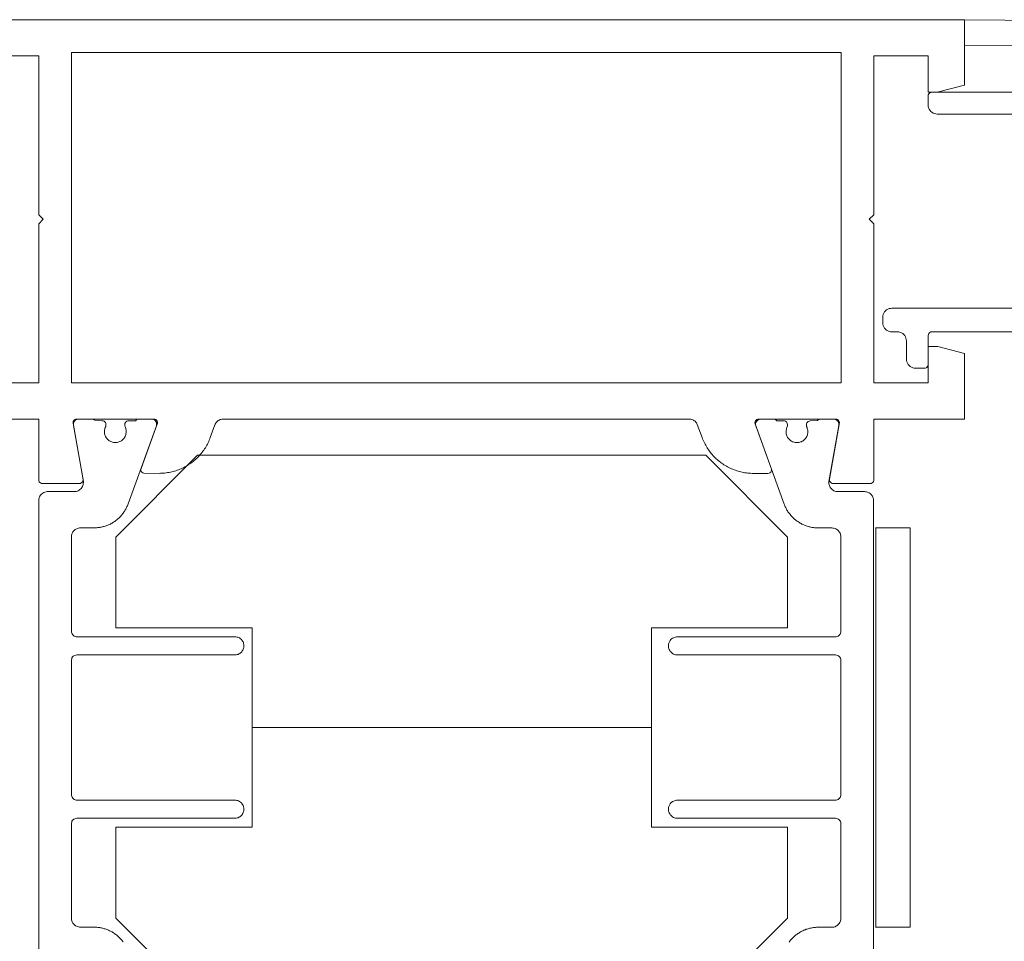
# Paper-space layout 'AD-02 DETAL MONTAŻU DRZWI' of a CAD drawing. Header units: millimetres. Extents: x 0 to 594, y 0 to 550.
# Tile 47 of 99: x 202 to 213, y 215 to 226. Entities that reach past the tile are written whole.
import ezdxf
from ezdxf.xclip import XClip

# ---------------------------------------------------------------- set-up
doc = ezdxf.new("R2010")
doc.units = ezdxf.units.MM
doc.header["$MEASUREMENT"] = 0
doc.header["$XCLIPFRAME"] = 0
doc.layers.add('A_stolarka_Nr_pióra__1', color=7, linetype='Continuous', lineweight=20)

# ---------------------------------------------------------------- blocks, each defined once
blk = doc.blocks.new('Rysunek_2_2', base_point=(-46914.584, -27095.2))
at = {"layer": 'A_stolarka_Nr_pióra__1', "color": 7, "linetype": 'Continuous', "lineweight": 20, "ltscale": 0.2}
blk.add_line((211.165, 215.656), (211.165, 220.057), dxfattribs=at)
at = {"layer": 'A_stolarka_Nr_pióra__1', "color": 7, "linetype": 'Continuous', "lineweight": 20, "ltscale": 0.2, "flags": 128}
for points in [[(201.343, 225.255), (201.943, 225.255), (201.943, 223.506), (201.993, 223.456), (201.943, 223.406), (201.943, 221.655), (201.343, 221.655)], [(200.943, 221.255), (201.943, 221.255), (201.942, 220.585), (201.943, 220.574), (201.947, 220.564), (201.954, 220.556), (201.963, 220.55), (201.972, 220.546), (202.391, 220.545), (202.401, 220.546), (202.411, 220.55), (202.419, 220.556), (202.425, 220.564), (202.429, 220.574), (202.431, 220.584), (202.321, 221.208), (202.321, 221.219), (202.323, 221.229), (202.328, 221.238), (202.335, 221.246), (202.344, 221.251), (202.353, 221.255), (203.212, 221.255), (203.223, 221.254), (203.234, 221.249), (203.242, 221.241), (203.248, 221.232), (203.252, 221.221), (203.252, 221.21), (203.071, 220.71), (203.068, 220.699), (203.069, 220.687), (203.073, 220.677), (203.08, 220.668), (203.089, 220.661), (203.1, 220.657), (203.27, 220.656), (203.286, 220.657), (203.301, 220.657), (203.317, 220.658), (203.332, 220.66), (203.348, 220.661), (203.363, 220.664), (203.379, 220.666), (203.394, 220.669), (203.409, 220.673), (203.424, 220.676), (203.439, 220.681), (203.454, 220.685), (203.469, 220.69), (203.483, 220.696), (203.498, 220.701), (203.512, 220.707), (203.526, 220.714), (203.54, 220.721), (203.554, 220.728), (203.568, 220.735), (203.581, 220.743), (203.594, 220.752), (203.607, 220.76), (203.62, 220.769), (203.633, 220.778), (203.645, 220.788), (203.657, 220.798), (203.669, 220.808), (203.68, 220.819), (203.691, 220.829), (203.702, 220.841), (203.713, 220.852), (203.723, 220.864), (203.733, 220.875), (203.743, 220.888), (203.752, 220.9), (203.761, 220.913), (203.77, 220.926), (203.779, 220.939), (203.787, 220.952), (203.794, 220.966), (203.802, 220.979), (203.809, 220.993), (203.815, 221.007), (203.822, 221.022), (203.828, 221.036), (203.833, 221.051), (203.884, 221.19), (203.888, 221.199), (203.893, 221.208), (203.899, 221.217), (203.905, 221.225), (203.913, 221.232), (203.921, 221.238), (203.93, 221.243), (203.94, 221.248), (203.95, 221.251), (203.96, 221.254), (203.97, 221.255), (209.108, 221.255), (209.118, 221.254), (209.129, 221.253), (209.139, 221.25), (209.148, 221.246), (209.158, 221.242), (209.166, 221.236), (209.175, 221.23), (209.182, 221.222), (209.189, 221.214), (209.194, 221.206), (209.199, 221.196), (209.252, 221.05), (209.258, 221.036), (209.264, 221.021), (209.27, 221.007), (209.277, 220.993), (209.284, 220.979), (209.292, 220.965), (209.299, 220.952), (209.307, 220.938), (209.316, 220.925), (209.325, 220.912), (209.334, 220.9), (209.343, 220.887), (209.353, 220.875), (209.363, 220.863), (209.373, 220.851), (209.384, 220.84), (209.395, 220.829), (209.406, 220.818), (209.418, 220.808), (209.43, 220.797), (209.442, 220.788), (209.454, 220.778), (209.467, 220.769), (209.479, 220.76), (209.492, 220.751), (209.506, 220.743), (209.519, 220.735), (209.533, 220.727), (209.547, 220.72), (209.561, 220.713), (209.575, 220.707), (209.589, 220.701), (209.604, 220.695), (209.618, 220.69), (209.633, 220.685), (209.648, 220.68), (209.663, 220.676), (209.678, 220.672), (209.693, 220.669), (209.709, 220.666), (209.724, 220.663), (209.74, 220.661), (209.755, 220.659), (209.771, 220.658), (209.786, 220.657), (209.802, 220.656), (209.817, 220.656), (209.977, 220.656), (209.989, 220.658), (209.999, 220.662), (210.008, 220.67), (210.014, 220.679), (210.017, 220.69), (210.017, 220.702), (209.836, 221.201), (209.834, 221.212), (209.835, 221.224), (209.839, 221.234), (209.846, 221.243), (209.855, 221.25), (209.865, 221.254), (210.725, 221.255), (210.735, 221.254), (210.745, 221.25), (210.753, 221.243), (210.759, 221.235), (210.763, 221.226), (210.765, 221.215), (210.655, 220.591), (210.655, 220.581), (210.657, 220.571), (210.662, 220.561), (210.669, 220.554), (210.678, 220.548), (210.687, 220.545), (211.104, 220.544), (211.114, 220.546), (211.124, 220.55), (211.133, 220.556), (211.139, 220.565), (211.143, 220.575), (211.143, 221.255), (212.142, 221.255), (212.142, 221.976), (211.849, 222.055), (211.743, 222.055), (211.743, 221.655), (211.143, 221.655), (211.143, 223.406), (211.093, 223.456), (211.143, 223.506), (211.143, 225.255), (211.743, 225.255), (211.743, 224.855), (211.843, 224.855), (212.143, 224.935), (212.143, 225.654), (200.943, 225.655)], [(201.343, 225.255), (201.943, 225.255), (201.943, 223.506), (201.993, 223.456), (201.943, 223.406), (201.943, 221.655), (201.343, 221.655)], [(200.943, 221.255), (201.943, 221.255), (201.942, 220.585), (201.943, 220.574), (201.947, 220.564), (201.954, 220.556), (201.963, 220.55), (201.972, 220.546), (202.391, 220.545), (202.401, 220.546), (202.411, 220.55), (202.419, 220.556), (202.425, 220.564), (202.429, 220.574), (202.431, 220.584), (202.321, 221.208), (202.321, 221.219), (202.323, 221.229), (202.328, 221.238), (202.335, 221.246), (202.344, 221.251), (202.353, 221.255), (203.212, 221.255), (203.223, 221.254), (203.234, 221.249), (203.242, 221.241), (203.248, 221.232), (203.252, 221.221), (203.252, 221.21), (203.071, 220.71), (203.068, 220.699), (203.069, 220.687), (203.073, 220.677), (203.08, 220.668), (203.089, 220.661), (203.1, 220.657), (203.27, 220.656), (203.286, 220.657), (203.301, 220.657), (203.317, 220.658), (203.332, 220.66), (203.348, 220.661), (203.363, 220.664), (203.379, 220.666), (203.394, 220.669), (203.409, 220.673), (203.424, 220.676), (203.439, 220.681), (203.454, 220.685), (203.469, 220.69), (203.483, 220.696), (203.498, 220.701), (203.512, 220.707), (203.526, 220.714), (203.54, 220.721), (203.554, 220.728), (203.568, 220.735), (203.581, 220.743), (203.594, 220.752), (203.607, 220.76), (203.62, 220.769), (203.633, 220.778), (203.645, 220.788), (203.657, 220.798), (203.669, 220.808), (203.68, 220.819), (203.691, 220.829), (203.702, 220.841), (203.713, 220.852), (203.723, 220.864), (203.733, 220.875), (203.743, 220.888), (203.752, 220.9), (203.761, 220.913), (203.77, 220.926), (203.779, 220.939), (203.787, 220.952), (203.794, 220.966), (203.802, 220.979), (203.809, 220.993), (203.815, 221.007), (203.822, 221.022), (203.828, 221.036), (203.833, 221.051), (203.884, 221.19), (203.888, 221.199), (203.893, 221.208), (203.899, 221.217), (203.905, 221.225), (203.913, 221.232), (203.921, 221.238), (203.93, 221.243), (203.94, 221.248), (203.95, 221.251), (203.96, 221.254), (203.97, 221.255), (209.108, 221.255), (209.118, 221.254), (209.129, 221.253), (209.139, 221.25), (209.148, 221.246), (209.158, 221.242), (209.166, 221.236), (209.175, 221.23), (209.182, 221.222), (209.189, 221.214), (209.194, 221.206), (209.199, 221.196), (209.252, 221.05), (209.258, 221.036), (209.264, 221.021), (209.27, 221.007), (209.277, 220.993), (209.284, 220.979), (209.292, 220.965), (209.299, 220.952), (209.307, 220.938), (209.316, 220.925), (209.325, 220.912), (209.334, 220.9), (209.343, 220.887), (209.353, 220.875), (209.363, 220.863), (209.373, 220.851), (209.384, 220.84), (209.395, 220.829), (209.406, 220.818), (209.418, 220.808), (209.43, 220.797), (209.442, 220.788), (209.454, 220.778), (209.467, 220.769), (209.479, 220.76), (209.492, 220.751), (209.506, 220.743), (209.519, 220.735), (209.533, 220.727), (209.547, 220.72), (209.561, 220.713), (209.575, 220.707), (209.589, 220.701), (209.604, 220.695), (209.618, 220.69), (209.633, 220.685), (209.648, 220.68), (209.663, 220.676), (209.678, 220.672), (209.693, 220.669), (209.709, 220.666), (209.724, 220.663), (209.74, 220.661), (209.755, 220.659), (209.771, 220.658), (209.786, 220.657), (209.802, 220.656), (209.817, 220.656), (209.977, 220.656), (209.989, 220.658), (209.999, 220.662), (210.008, 220.67), (210.014, 220.679), (210.017, 220.69), (210.017, 220.702), (209.836, 221.201), (209.834, 221.212), (209.835, 221.224), (209.839, 221.234), (209.846, 221.243), (209.855, 221.25), (209.865, 221.254), (210.725, 221.255), (210.735, 221.254), (210.745, 221.25), (210.753, 221.243), (210.759, 221.235), (210.763, 221.226), (210.765, 221.215), (210.655, 220.591), (210.655, 220.581), (210.657, 220.571), (210.662, 220.561), (210.669, 220.554), (210.678, 220.548), (210.687, 220.545), (211.104, 220.544), (211.114, 220.546), (211.124, 220.55), (211.133, 220.556), (211.139, 220.565), (211.143, 220.575), (211.143, 221.255), (212.142, 221.255), (212.142, 221.976), (211.849, 222.055), (211.743, 222.055), (211.743, 221.655), (211.143, 221.655), (211.143, 223.406), (211.093, 223.456), (211.143, 223.506), (211.143, 225.255), (211.743, 225.255), (211.743, 224.855), (211.843, 224.855), (212.143, 224.935), (212.143, 225.654), (200.943, 225.655)], [(217.18, 222.215), (211.783, 222.215), (211.771, 222.214), (211.76, 222.208), (211.751, 222.199), (211.745, 222.188), (211.743, 222.176), (211.743, 221.855), (211.741, 221.843), (211.736, 221.832), (211.727, 221.823), (211.715, 221.817), (211.703, 221.815), (211.603, 221.815), (211.588, 221.816), (211.572, 221.82), (211.558, 221.826), (211.544, 221.834), (211.533, 221.844), (211.522, 221.856), (211.514, 221.87), (211.508, 221.884), (211.504, 221.899), (211.503, 221.915), (211.503, 222.115), (211.502, 222.131), (211.498, 222.146), (211.492, 222.161), (211.484, 222.175), (211.474, 222.187), (211.462, 222.197), (211.448, 222.205), (211.434, 222.21), (211.419, 222.214), (211.403, 222.215), (211.343, 222.215), (211.327, 222.217), (211.312, 222.221), (211.298, 222.226), (211.284, 222.234), (211.272, 222.244), (211.262, 222.256), (211.254, 222.27), (211.248, 222.285), (211.244, 222.3), (211.243, 222.316), (211.243, 222.377), (211.244, 222.392), (211.248, 222.407), (211.254, 222.421), (211.262, 222.435), (211.273, 222.447), (211.285, 222.457), (211.298, 222.465), (211.312, 222.471), (211.327, 222.474), (211.343, 222.475), (212.701, 222.475)], [(212.701, 224.615), (211.843, 224.615), (211.827, 224.616), (211.812, 224.62), (211.797, 224.626), (211.783, 224.635), (211.772, 224.645), (211.761, 224.657), (211.753, 224.67), (211.748, 224.684), (211.744, 224.699), (211.743, 224.715), (211.743, 224.815), (211.744, 224.827), (211.75, 224.839), (211.759, 224.847), (211.77, 224.853), (211.783, 224.855), (212.701, 224.855)], [(212.702, 225.37), (212.143, 225.375), (212.143, 225.655), (217.493, 225.608)], [(217.18, 222.215), (211.783, 222.215), (211.771, 222.214), (211.76, 222.208), (211.751, 222.199), (211.745, 222.188), (211.743, 222.176), (211.743, 221.855), (211.741, 221.843), (211.736, 221.832), (211.727, 221.823), (211.715, 221.817), (211.703, 221.815), (211.603, 221.815), (211.588, 221.816), (211.572, 221.82), (211.558, 221.826), (211.544, 221.834), (211.533, 221.844), (211.522, 221.856), (211.514, 221.87), (211.508, 221.884), (211.504, 221.899), (211.503, 221.915), (211.503, 222.115), (211.502, 222.131), (211.498, 222.146), (211.492, 222.161), (211.484, 222.175), (211.474, 222.187), (211.462, 222.197), (211.448, 222.205), (211.434, 222.21), (211.419, 222.214), (211.403, 222.215), (211.343, 222.215), (211.327, 222.217), (211.312, 222.221), (211.298, 222.226), (211.284, 222.234), (211.272, 222.244), (211.262, 222.256), (211.254, 222.27), (211.248, 222.285), (211.244, 222.3), (211.243, 222.316), (211.243, 222.377), (211.244, 222.392), (211.248, 222.407), (211.254, 222.421), (211.262, 222.435), (211.273, 222.447), (211.285, 222.457), (211.298, 222.465), (211.312, 222.471), (211.327, 222.474), (211.343, 222.475), (212.701, 222.475)], [(212.701, 224.615), (211.843, 224.615), (211.827, 224.616), (211.812, 224.62), (211.797, 224.626), (211.783, 224.635), (211.772, 224.645), (211.761, 224.657), (211.753, 224.67), (211.748, 224.684), (211.744, 224.699), (211.743, 224.715), (211.743, 224.815), (211.744, 224.827), (211.75, 224.839), (211.759, 224.847), (211.77, 224.853), (211.783, 224.855), (212.701, 224.855)], [(212.702, 225.37), (212.143, 225.375), (212.143, 225.655), (217.493, 225.608)], [(201.943, 215.349), (201.943, 220.355), (201.943, 220.365), (201.945, 220.375), (201.947, 220.385), (201.951, 220.394), (201.955, 220.404), (201.962, 220.415), (201.969, 220.423), (201.976, 220.43), (201.986, 220.438), (201.998, 220.445), (202.01, 220.45), (202.023, 220.453), (202.036, 220.455), (202.335, 220.455), (202.346, 220.456), (202.357, 220.458), (202.368, 220.461), (202.378, 220.465), (202.388, 220.471), (202.397, 220.477), (202.405, 220.484), (202.413, 220.493), (202.419, 220.502), (202.425, 220.511), (202.429, 220.522), (202.432, 220.532), (202.434, 220.543), (202.435, 220.554), (202.435, 220.565), (202.326, 221.185), (202.325, 221.196), (202.326, 221.207), (202.329, 221.218), (202.334, 221.228), (202.341, 221.237), (202.349, 221.244), (202.359, 221.25), (202.369, 221.253), (202.38, 221.255), (202.522, 221.255), (202.533, 221.255), (202.543, 221.252), (202.553, 221.247), (202.562, 221.241), (202.642, 221.235), (202.652, 221.234), (202.662, 221.23), (202.671, 221.223), (202.677, 221.215), (202.681, 221.205), (202.682, 221.183), (202.681, 221.173), (202.676, 221.162), (202.672, 221.152), (202.67, 221.142), (202.668, 221.132), (202.667, 221.122), (202.667, 221.111), (202.668, 221.101), (202.669, 221.091), (202.672, 221.081), (202.675, 221.072), (202.679, 221.062), (202.684, 221.053), (202.69, 221.045), (202.696, 221.037), (202.703, 221.029), (202.711, 221.022), (202.719, 221.016), (202.728, 221.011), (202.737, 221.006), (202.747, 221.002), (202.756, 220.999), (202.766, 220.997), (202.777, 220.996), (202.787, 220.995), (202.797, 220.996), (202.807, 220.997), (202.817, 220.999), (202.827, 221.002), (202.837, 221.006), (202.846, 221.011), (202.854, 221.016), (202.863, 221.022), (202.87, 221.029), (202.877, 221.037), (202.884, 221.045), (202.889, 221.053), (202.894, 221.062), (202.898, 221.072), (202.902, 221.081), (202.904, 221.091), (202.906, 221.101), (202.907, 221.111), (202.907, 221.122), (202.906, 221.132), (202.904, 221.142), (202.901, 221.152), (202.898, 221.162), (202.894, 221.171), (202.892, 221.181), (202.892, 221.195), (202.893, 221.206), (202.897, 221.216), (202.904, 221.224), (202.913, 221.231), (202.923, 221.234), (203.007, 221.235), (203.015, 221.243), (203.024, 221.249), (203.034, 221.253), (203.044, 221.255), (203.183, 221.255), (203.195, 221.254), (203.206, 221.251), (203.217, 221.245), (203.226, 221.237), (203.234, 221.227), (203.239, 221.216), (203.242, 221.204), (203.242, 221.192), (203.24, 221.18), (202.927, 220.319), (202.924, 220.309), (202.92, 220.299), (202.915, 220.29), (202.911, 220.28), (202.906, 220.271), (202.901, 220.262), (202.896, 220.253), (202.891, 220.244), (202.885, 220.235), (202.88, 220.227), (202.873, 220.218), (202.867, 220.21), (202.861, 220.202), (202.854, 220.194), (202.847, 220.186), (202.84, 220.178), (202.833, 220.171), (202.825, 220.164), (202.818, 220.157), (202.81, 220.15), (202.802, 220.143), (202.793, 220.137), (202.785, 220.131), (202.777, 220.125), (202.768, 220.119), (202.759, 220.114), (202.75, 220.108), (202.741, 220.103), (202.732, 220.098), (202.722, 220.094), (202.713, 220.09), (202.703, 220.085), (202.694, 220.082), (202.684, 220.078), (202.674, 220.075), (202.664, 220.072), (202.654, 220.069), (202.644, 220.066), (202.634, 220.064), (202.624, 220.062), (202.614, 220.06), (202.603, 220.059), (202.593, 220.058), (202.583, 220.057), (202.572, 220.056), (202.562, 220.056), (202.551, 220.055), (202.403, 220.055), (202.393, 220.055), (202.38, 220.053), (202.37, 220.05), (202.361, 220.046), (202.352, 220.042), (202.343, 220.036), (202.333, 220.027), (202.326, 220.02), (202.32, 220.012), (202.315, 220.004), (202.311, 219.994), (202.307, 219.985), (202.305, 219.975), (202.303, 219.965), (202.303, 219.955), (202.303, 218.915), (202.304, 218.905), (202.306, 218.896), (202.31, 218.887), (202.317, 218.877), (202.324, 218.87), (202.334, 218.863), (202.343, 218.859), (202.355, 218.856), (204.103, 218.855), (204.116, 218.855), (204.126, 218.853), (204.136, 218.85), (204.145, 218.846), (204.154, 218.842), (204.165, 218.834), (204.175, 218.825), (204.181, 218.817), (204.189, 218.806), (204.194, 218.798), (204.197, 218.788), (204.2, 218.779), (204.202, 218.769), (204.203, 218.759), (204.203, 218.749), (204.201, 218.739), (204.199, 218.729), (204.196, 218.72), (204.191, 218.707), (204.185, 218.699), (204.179, 218.691), (204.172, 218.684), (204.165, 218.677), (204.157, 218.671), (204.148, 218.666), (204.139, 218.662), (204.129, 218.659), (204.119, 218.657), (204.11, 218.656), (202.363, 218.655), (202.351, 218.654), (202.341, 218.651), (202.331, 218.646), (202.323, 218.64), (202.316, 218.633), (202.309, 218.623), (202.306, 218.613), (202.303, 218.603), (202.303, 217.115), (202.304, 217.105), (202.306, 217.096), (202.31, 217.087), (202.317, 217.077), (202.324, 217.07), (202.334, 217.063), (202.343, 217.059), (202.355, 217.056), (204.103, 217.055), (204.116, 217.055), (204.126, 217.053), (204.136, 217.05), (204.145, 217.046), (204.154, 217.042), (204.165, 217.034), (204.175, 217.025), (204.181, 217.017), (204.189, 217.006), (204.194, 216.998), (204.197, 216.988), (204.2, 216.979), (204.202, 216.969), (204.203, 216.959), (204.203, 216.949), (204.201, 216.939), (204.199, 216.929), (204.196, 216.92), (204.191, 216.907), (204.185, 216.899), (204.179, 216.891), (204.172, 216.884), (204.165, 216.877), (204.157, 216.871), (204.148, 216.866), (204.139, 216.862), (204.129, 216.859), (204.119, 216.857), (204.11, 216.856), (202.363, 216.855), (202.351, 216.854), (202.341, 216.851), (202.331, 216.846), (202.323, 216.84), (202.316, 216.833), (202.309, 216.823), (202.306, 216.813), (202.303, 216.803), (202.303, 215.755), (202.303, 215.745), (202.305, 215.736), (202.307, 215.726), (202.311, 215.716), (202.315, 215.707), (202.32, 215.699), (202.326, 215.691), (202.333, 215.684), (202.341, 215.677), (202.349, 215.671), (202.358, 215.666), (202.367, 215.662), (202.38, 215.658), (202.393, 215.656), (202.403, 215.655), (202.551, 215.655), (202.562, 215.655), (202.572, 215.655), (202.583, 215.654), (202.593, 215.653), (202.603, 215.652), (202.614, 215.651), (202.624, 215.649), (202.634, 215.647), (202.644, 215.645), (202.654, 215.642), (202.664, 215.639), (202.674, 215.636), (202.684, 215.633), (202.694, 215.629), (202.703, 215.625), (202.713, 215.621), (202.722, 215.617), (202.732, 215.612), (202.741, 215.608), (202.75, 215.603), (202.759, 215.597), (202.768, 215.592), (202.777, 215.586), (202.785, 215.58), (202.793, 215.574), (202.802, 215.568), (202.81, 215.561), (202.818, 215.554), (202.825, 215.547), (202.833, 215.54), (202.84, 215.532), (202.847, 215.525), (202.854, 215.517), (202.861, 215.509), (202.867, 215.501), (202.873, 215.493)], [(201.943, 215.349), (201.943, 220.355), (201.943, 220.365), (201.945, 220.375), (201.947, 220.385), (201.951, 220.394), (201.955, 220.404), (201.962, 220.415), (201.969, 220.423), (201.976, 220.43), (201.986, 220.438), (201.998, 220.445), (202.01, 220.45), (202.023, 220.453), (202.036, 220.455), (202.335, 220.455), (202.346, 220.456), (202.357, 220.458), (202.368, 220.461), (202.378, 220.465), (202.388, 220.471), (202.397, 220.477), (202.405, 220.484), (202.413, 220.493), (202.419, 220.502), (202.425, 220.511), (202.429, 220.522), (202.432, 220.532), (202.434, 220.543), (202.435, 220.554), (202.435, 220.565), (202.326, 221.185), (202.325, 221.196), (202.326, 221.207), (202.329, 221.218), (202.334, 221.228), (202.341, 221.237), (202.349, 221.244), (202.359, 221.25), (202.369, 221.253), (202.38, 221.255), (202.522, 221.255), (202.533, 221.255), (202.543, 221.252), (202.553, 221.247), (202.562, 221.241), (202.642, 221.235), (202.652, 221.234), (202.662, 221.23), (202.671, 221.223), (202.677, 221.215), (202.681, 221.205), (202.682, 221.183), (202.681, 221.173), (202.676, 221.162), (202.672, 221.152), (202.67, 221.142), (202.668, 221.132), (202.667, 221.122), (202.667, 221.111), (202.668, 221.101), (202.669, 221.091), (202.672, 221.081), (202.675, 221.072), (202.679, 221.062), (202.684, 221.053), (202.69, 221.045), (202.696, 221.037), (202.703, 221.029), (202.711, 221.022), (202.719, 221.016), (202.728, 221.011), (202.737, 221.006), (202.747, 221.002), (202.756, 220.999), (202.766, 220.997), (202.777, 220.996), (202.787, 220.995), (202.797, 220.996), (202.807, 220.997), (202.817, 220.999), (202.827, 221.002), (202.837, 221.006), (202.846, 221.011), (202.854, 221.016), (202.863, 221.022), (202.87, 221.029), (202.877, 221.037), (202.884, 221.045), (202.889, 221.053), (202.894, 221.062), (202.898, 221.072), (202.902, 221.081), (202.904, 221.091), (202.906, 221.101), (202.907, 221.111), (202.907, 221.122), (202.906, 221.132), (202.904, 221.142), (202.901, 221.152), (202.898, 221.162), (202.894, 221.171), (202.892, 221.181), (202.892, 221.195), (202.893, 221.206), (202.897, 221.216), (202.904, 221.224), (202.913, 221.231), (202.923, 221.234), (203.007, 221.235), (203.015, 221.243), (203.024, 221.249), (203.034, 221.253), (203.044, 221.255), (203.183, 221.255), (203.195, 221.254), (203.206, 221.251), (203.217, 221.245), (203.226, 221.237), (203.234, 221.227), (203.239, 221.216), (203.242, 221.204), (203.242, 221.192), (203.24, 221.18), (202.927, 220.319), (202.924, 220.309), (202.92, 220.299), (202.915, 220.29), (202.911, 220.28), (202.906, 220.271), (202.901, 220.262), (202.896, 220.253), (202.891, 220.244), (202.885, 220.235), (202.88, 220.227), (202.873, 220.218), (202.867, 220.21), (202.861, 220.202), (202.854, 220.194), (202.847, 220.186), (202.84, 220.178), (202.833, 220.171), (202.825, 220.164), (202.818, 220.157), (202.81, 220.15), (202.802, 220.143), (202.793, 220.137), (202.785, 220.131), (202.777, 220.125), (202.768, 220.119), (202.759, 220.114), (202.75, 220.108), (202.741, 220.103), (202.732, 220.098), (202.722, 220.094), (202.713, 220.09), (202.703, 220.085), (202.694, 220.082), (202.684, 220.078), (202.674, 220.075), (202.664, 220.072), (202.654, 220.069), (202.644, 220.066), (202.634, 220.064), (202.624, 220.062), (202.614, 220.06), (202.603, 220.059), (202.593, 220.058), (202.583, 220.057), (202.572, 220.056), (202.562, 220.056), (202.551, 220.055), (202.403, 220.055), (202.393, 220.055), (202.38, 220.053), (202.37, 220.05), (202.361, 220.046), (202.352, 220.042), (202.343, 220.036), (202.333, 220.027), (202.326, 220.02), (202.32, 220.012), (202.315, 220.004), (202.311, 219.994), (202.307, 219.985), (202.305, 219.975), (202.303, 219.965), (202.303, 219.955), (202.303, 218.915), (202.304, 218.905), (202.306, 218.896), (202.31, 218.887), (202.317, 218.877), (202.324, 218.87), (202.334, 218.863), (202.343, 218.859), (202.355, 218.856), (204.103, 218.855), (204.116, 218.855), (204.126, 218.853), (204.136, 218.85), (204.145, 218.846), (204.154, 218.842), (204.165, 218.834), (204.175, 218.825), (204.181, 218.817), (204.189, 218.806), (204.194, 218.798), (204.197, 218.788), (204.2, 218.779), (204.202, 218.769), (204.203, 218.759), (204.203, 218.749), (204.201, 218.739), (204.199, 218.729), (204.196, 218.72), (204.191, 218.707), (204.185, 218.699), (204.179, 218.691), (204.172, 218.684), (204.165, 218.677), (204.157, 218.671), (204.148, 218.666), (204.139, 218.662), (204.129, 218.659), (204.119, 218.657), (204.11, 218.656), (202.363, 218.655), (202.351, 218.654), (202.341, 218.651), (202.331, 218.646), (202.323, 218.64), (202.316, 218.633), (202.309, 218.623), (202.306, 218.613), (202.303, 218.603), (202.303, 217.115), (202.304, 217.105), (202.306, 217.096), (202.31, 217.087), (202.317, 217.077), (202.324, 217.07), (202.334, 217.063), (202.343, 217.059), (202.355, 217.056), (204.103, 217.055), (204.116, 217.055), (204.126, 217.053), (204.136, 217.05), (204.145, 217.046), (204.154, 217.042), (204.165, 217.034), (204.175, 217.025), (204.181, 217.017), (204.189, 217.006), (204.194, 216.998), (204.197, 216.988), (204.2, 216.979), (204.202, 216.969), (204.203, 216.959), (204.203, 216.949), (204.201, 216.939), (204.199, 216.929), (204.196, 216.92), (204.191, 216.907), (204.185, 216.899), (204.179, 216.891), (204.172, 216.884), (204.165, 216.877), (204.157, 216.871), (204.148, 216.866), (204.139, 216.862), (204.129, 216.859), (204.119, 216.857), (204.11, 216.856), (202.363, 216.855), (202.351, 216.854), (202.341, 216.851), (202.331, 216.846), (202.323, 216.84), (202.316, 216.833), (202.309, 216.823), (202.306, 216.813), (202.303, 216.803), (202.303, 215.755), (202.303, 215.745), (202.305, 215.736), (202.307, 215.726), (202.311, 215.716), (202.315, 215.707), (202.32, 215.699), (202.326, 215.691), (202.333, 215.684), (202.341, 215.677), (202.349, 215.671), (202.358, 215.666), (202.367, 215.662), (202.38, 215.658), (202.393, 215.656), (202.403, 215.655), (202.551, 215.655), (202.562, 215.655), (202.572, 215.655), (202.583, 215.654), (202.593, 215.653), (202.603, 215.652), (202.614, 215.651), (202.624, 215.649), (202.634, 215.647), (202.644, 215.645), (202.654, 215.642), (202.664, 215.639), (202.674, 215.636), (202.684, 215.633), (202.694, 215.629), (202.703, 215.625), (202.713, 215.621), (202.722, 215.617), (202.732, 215.612), (202.741, 215.608), (202.75, 215.603), (202.759, 215.597), (202.768, 215.592), (202.777, 215.586), (202.785, 215.58), (202.793, 215.574), (202.802, 215.568), (202.81, 215.561), (202.818, 215.554), (202.825, 215.547), (202.833, 215.54), (202.84, 215.532), (202.847, 215.525), (202.854, 215.517), (202.861, 215.509), (202.867, 215.501), (202.873, 215.493)], [(211.141, 215.355), (211.141, 220.355), (211.14, 220.365), (211.139, 220.375), (211.136, 220.384), (211.133, 220.394), (211.129, 220.403), (211.123, 220.411), (211.117, 220.419), (211.11, 220.427), (211.103, 220.433), (211.092, 220.441), (211.083, 220.445), (211.074, 220.449), (211.064, 220.452), (211.054, 220.454), (211.041, 220.455), (210.749, 220.455), (210.738, 220.455), (210.726, 220.457), (210.716, 220.46), (210.705, 220.464), (210.696, 220.47), (210.687, 220.476), (210.678, 220.484), (210.671, 220.492), (210.664, 220.501), (210.659, 220.511), (210.655, 220.521), (210.651, 220.531), (210.649, 220.542), (210.649, 220.554), (210.649, 220.565), (210.758, 221.184), (210.759, 221.195), (210.758, 221.206), (210.755, 221.217), (210.75, 221.227), (210.743, 221.236), (210.734, 221.243), (210.725, 221.249), (210.714, 221.253), (210.703, 221.255), (210.562, 221.255), (210.551, 221.254), (210.541, 221.251), (210.531, 221.246), (210.522, 221.24), (210.442, 221.235), (210.431, 221.233), (210.422, 221.229), (210.413, 221.222), (210.407, 221.214), (210.403, 221.204), (210.402, 221.182), (210.403, 221.172), (210.408, 221.161), (210.411, 221.151), (210.414, 221.141), (210.416, 221.131), (210.417, 221.121), (210.417, 221.111), (210.416, 221.1), (210.414, 221.09), (210.412, 221.08), (210.409, 221.071), (210.404, 221.061), (210.399, 221.052), (210.394, 221.044), (210.387, 221.036), (210.38, 221.028), (210.373, 221.022), (210.364, 221.016), (210.356, 221.01), (210.347, 221.005), (210.337, 221.002), (210.327, 220.999), (210.317, 220.996), (210.307, 220.995), (210.297, 220.995), (210.287, 220.995), (210.276, 220.996), (210.267, 220.999), (210.257, 221.002), (210.247, 221.005), (210.238, 221.01), (210.229, 221.016), (210.221, 221.022), (210.214, 221.028), (210.206, 221.036), (210.2, 221.044), (210.194, 221.052), (210.189, 221.061), (210.185, 221.071), (210.182, 221.08), (210.179, 221.09), (210.178, 221.1), (210.177, 221.111), (210.177, 221.121), (210.178, 221.131), (210.18, 221.141), (210.183, 221.151), (210.186, 221.161), (210.19, 221.17), (210.192, 221.18), (210.192, 221.195), (210.19, 221.205), (210.186, 221.215), (210.18, 221.223), (210.171, 221.23), (210.161, 221.234), (210.077, 221.235), (210.069, 221.242), (210.06, 221.248), (210.05, 221.252), (210.04, 221.254), (209.901, 221.255), (209.889, 221.253), (209.877, 221.25), (209.867, 221.244), (209.857, 221.236), (209.85, 221.226), (209.845, 221.215), (209.842, 221.203), (209.841, 221.191), (209.843, 221.179), (210.156, 220.318), (210.16, 220.308), (210.164, 220.299), (210.168, 220.289), (210.173, 220.28), (210.177, 220.27), (210.182, 220.261), (210.187, 220.252), (210.193, 220.243), (210.198, 220.234), (210.204, 220.226), (210.21, 220.217), (210.217, 220.209), (210.223, 220.201), (210.23, 220.193), (210.237, 220.185), (210.244, 220.178), (210.251, 220.17), (210.259, 220.163), (210.266, 220.156), (210.274, 220.149), (210.282, 220.143), (210.29, 220.136), (210.299, 220.13), (210.307, 220.124), (210.316, 220.118), (210.325, 220.113), (210.334, 220.108), (210.343, 220.102), (210.352, 220.098), (210.361, 220.093), (210.371, 220.089), (210.38, 220.085), (210.39, 220.081), (210.4, 220.077), (210.41, 220.074), (210.42, 220.071), (210.43, 220.068), (210.44, 220.066), (210.45, 220.063), (210.46, 220.061), (210.47, 220.06), (210.48, 220.058), (210.491, 220.057), (210.501, 220.056), (210.512, 220.055), (210.522, 220.055), (210.532, 220.055), (210.681, 220.055), (210.691, 220.054), (210.704, 220.052), (210.717, 220.048), (210.726, 220.044), (210.735, 220.039), (210.743, 220.033), (210.753, 220.024), (210.759, 220.017), (210.765, 220.008), (210.772, 219.997), (210.775, 219.987), (210.778, 219.978), (210.78, 219.968), (210.781, 219.958), (210.781, 218.915), (210.78, 218.905), (210.778, 218.895), (210.773, 218.884), (210.767, 218.876), (210.758, 218.868), (210.75, 218.862), (210.739, 218.857), (210.729, 218.855), (208.981, 218.855), (208.968, 218.854), (208.958, 218.852), (208.948, 218.849), (208.939, 218.845), (208.927, 218.839), (208.916, 218.831), (208.909, 218.824), (208.9, 218.814), (208.895, 218.806), (208.889, 218.794), (208.885, 218.784), (208.883, 218.775), (208.881, 218.765), (208.881, 218.755), (208.881, 218.745), (208.883, 218.735), (208.885, 218.725), (208.889, 218.716), (208.895, 218.704), (208.9, 218.695), (208.907, 218.688), (208.914, 218.681), (208.924, 218.672), (208.936, 218.665), (208.948, 218.66), (208.958, 218.657), (208.968, 218.656), (208.981, 218.655), (210.721, 218.655), (210.733, 218.653), (210.743, 218.651), (210.753, 218.645), (210.763, 218.638), (210.769, 218.63), (210.775, 218.62), (210.779, 218.611), (210.781, 218.601), (210.781, 217.115), (210.78, 217.105), (210.778, 217.095), (210.773, 217.084), (210.767, 217.076), (210.758, 217.068), (210.75, 217.062), (210.739, 217.057), (210.729, 217.055), (208.981, 217.055), (208.968, 217.054), (208.958, 217.052), (208.948, 217.049), (208.939, 217.045), (208.927, 217.039), (208.916, 217.031), (208.909, 217.024), (208.9, 217.014), (208.895, 217.006), (208.889, 216.994), (208.885, 216.984), (208.883, 216.975), (208.881, 216.965), (208.881, 216.955), (208.881, 216.945), (208.883, 216.935), (208.885, 216.925), (208.889, 216.916), (208.895, 216.904), (208.9, 216.895), (208.907, 216.888), (208.914, 216.881), (208.924, 216.872), (208.936, 216.865), (208.948, 216.86), (208.958, 216.857), (208.968, 216.856), (208.981, 216.855), (210.721, 216.855), (210.733, 216.853), (210.743, 216.851), (210.753, 216.845), (210.763, 216.838), (210.769, 216.83), (210.775, 216.82), (210.779, 216.811), (210.781, 216.801), (210.781, 215.755), (210.78, 215.745), (210.779, 215.735), (210.776, 215.725), (210.773, 215.716), (210.769, 215.707), (210.761, 215.695), (210.755, 215.688), (210.748, 215.681), (210.738, 215.672), (210.726, 215.665), (210.717, 215.661), (210.704, 215.657), (210.694, 215.656), (210.681, 215.655), (210.532, 215.655), (210.522, 215.655), (210.512, 215.654), (210.501, 215.653), (210.491, 215.653), (210.48, 215.651), (210.47, 215.65), (210.46, 215.648), (210.45, 215.646), (210.44, 215.644), (210.43, 215.641), (210.42, 215.638), (210.41, 215.635), (210.4, 215.632), (210.39, 215.628), (210.38, 215.625), (210.371, 215.621), (210.361, 215.616), (210.352, 215.612), (210.343, 215.607), (210.334, 215.602), (210.325, 215.597), (210.316, 215.591), (210.307, 215.585), (210.299, 215.579), (210.29, 215.573), (210.282, 215.567), (210.274, 215.56), (210.266, 215.553), (210.259, 215.546), (210.251, 215.539), (210.244, 215.532), (210.237, 215.524), (210.23, 215.516), (210.223, 215.508), (210.217, 215.5), (210.21, 215.492)], [(211.141, 215.355), (211.141, 220.355), (211.14, 220.365), (211.139, 220.375), (211.136, 220.384), (211.133, 220.394), (211.129, 220.403), (211.123, 220.411), (211.117, 220.419), (211.11, 220.427), (211.103, 220.433), (211.092, 220.441), (211.083, 220.445), (211.074, 220.449), (211.064, 220.452), (211.054, 220.454), (211.041, 220.455), (210.749, 220.455), (210.738, 220.455), (210.726, 220.457), (210.716, 220.46), (210.705, 220.464), (210.696, 220.47), (210.687, 220.476), (210.678, 220.484), (210.671, 220.492), (210.664, 220.501), (210.659, 220.511), (210.655, 220.521), (210.651, 220.531), (210.649, 220.542), (210.649, 220.554), (210.649, 220.565), (210.758, 221.184), (210.759, 221.195), (210.758, 221.206), (210.755, 221.217), (210.75, 221.227), (210.743, 221.236), (210.734, 221.243), (210.725, 221.249), (210.714, 221.253), (210.703, 221.255), (210.562, 221.255), (210.551, 221.254), (210.541, 221.251), (210.531, 221.246), (210.522, 221.24), (210.442, 221.235), (210.431, 221.233), (210.422, 221.229), (210.413, 221.222), (210.407, 221.214), (210.403, 221.204), (210.402, 221.182), (210.403, 221.172), (210.408, 221.161), (210.411, 221.151), (210.414, 221.141), (210.416, 221.131), (210.417, 221.121), (210.417, 221.111), (210.416, 221.1), (210.414, 221.09), (210.412, 221.08), (210.409, 221.071), (210.404, 221.061), (210.399, 221.052), (210.394, 221.044), (210.387, 221.036), (210.38, 221.028), (210.373, 221.022), (210.364, 221.016), (210.356, 221.01), (210.347, 221.005), (210.337, 221.002), (210.327, 220.999), (210.317, 220.996), (210.307, 220.995), (210.297, 220.995), (210.287, 220.995), (210.276, 220.996), (210.267, 220.999), (210.257, 221.002), (210.247, 221.005), (210.238, 221.01), (210.229, 221.016), (210.221, 221.022), (210.214, 221.028), (210.206, 221.036), (210.2, 221.044), (210.194, 221.052), (210.189, 221.061), (210.185, 221.071), (210.182, 221.08), (210.179, 221.09), (210.178, 221.1), (210.177, 221.111), (210.177, 221.121), (210.178, 221.131), (210.18, 221.141), (210.183, 221.151), (210.186, 221.161), (210.19, 221.17), (210.192, 221.18), (210.192, 221.195), (210.19, 221.205), (210.186, 221.215), (210.18, 221.223), (210.171, 221.23), (210.161, 221.234), (210.077, 221.235), (210.069, 221.242), (210.06, 221.248), (210.05, 221.252), (210.04, 221.254), (209.901, 221.255), (209.889, 221.253), (209.877, 221.25), (209.867, 221.244), (209.857, 221.236), (209.85, 221.226), (209.845, 221.215), (209.842, 221.203), (209.841, 221.191), (209.843, 221.179), (210.156, 220.318), (210.16, 220.308), (210.164, 220.299), (210.168, 220.289), (210.173, 220.28), (210.177, 220.27), (210.182, 220.261), (210.187, 220.252), (210.193, 220.243), (210.198, 220.234), (210.204, 220.226), (210.21, 220.217), (210.217, 220.209), (210.223, 220.201), (210.23, 220.193), (210.237, 220.185), (210.244, 220.178), (210.251, 220.17), (210.259, 220.163), (210.266, 220.156), (210.274, 220.149), (210.282, 220.143), (210.29, 220.136), (210.299, 220.13), (210.307, 220.124), (210.316, 220.118), (210.325, 220.113), (210.334, 220.108), (210.343, 220.102), (210.352, 220.098), (210.361, 220.093), (210.371, 220.089), (210.38, 220.085), (210.39, 220.081), (210.4, 220.077), (210.41, 220.074), (210.42, 220.071), (210.43, 220.068), (210.44, 220.066), (210.45, 220.063), (210.46, 220.061), (210.47, 220.06), (210.48, 220.058), (210.491, 220.057), (210.501, 220.056), (210.512, 220.055), (210.522, 220.055), (210.532, 220.055), (210.681, 220.055), (210.691, 220.054), (210.704, 220.052), (210.717, 220.048), (210.726, 220.044), (210.735, 220.039), (210.743, 220.033), (210.753, 220.024), (210.759, 220.017), (210.765, 220.008), (210.772, 219.997), (210.775, 219.987), (210.778, 219.978), (210.78, 219.968), (210.781, 219.958), (210.781, 218.915), (210.78, 218.905), (210.778, 218.895), (210.773, 218.884), (210.767, 218.876), (210.758, 218.868), (210.75, 218.862), (210.739, 218.857), (210.729, 218.855), (208.981, 218.855), (208.968, 218.854), (208.958, 218.852), (208.948, 218.849), (208.939, 218.845), (208.927, 218.839), (208.916, 218.831), (208.909, 218.824), (208.9, 218.814), (208.895, 218.806), (208.889, 218.794), (208.885, 218.784), (208.883, 218.775), (208.881, 218.765), (208.881, 218.755), (208.881, 218.745), (208.883, 218.735), (208.885, 218.725), (208.889, 218.716), (208.895, 218.704), (208.9, 218.695), (208.907, 218.688), (208.914, 218.681), (208.924, 218.672), (208.936, 218.665), (208.948, 218.66), (208.958, 218.657), (208.968, 218.656), (208.981, 218.655), (210.721, 218.655), (210.733, 218.653), (210.743, 218.651), (210.753, 218.645), (210.763, 218.638), (210.769, 218.63), (210.775, 218.62), (210.779, 218.611), (210.781, 218.601), (210.781, 217.115), (210.78, 217.105), (210.778, 217.095), (210.773, 217.084), (210.767, 217.076), (210.758, 217.068), (210.75, 217.062), (210.739, 217.057), (210.729, 217.055), (208.981, 217.055), (208.968, 217.054), (208.958, 217.052), (208.948, 217.049), (208.939, 217.045), (208.927, 217.039), (208.916, 217.031), (208.909, 217.024), (208.9, 217.014), (208.895, 217.006), (208.889, 216.994), (208.885, 216.984), (208.883, 216.975), (208.881, 216.965), (208.881, 216.955), (208.881, 216.945), (208.883, 216.935), (208.885, 216.925), (208.889, 216.916), (208.895, 216.904), (208.9, 216.895), (208.907, 216.888), (208.914, 216.881), (208.924, 216.872), (208.936, 216.865), (208.948, 216.86), (208.958, 216.857), (208.968, 216.856), (208.981, 216.855), (210.721, 216.855), (210.733, 216.853), (210.743, 216.851), (210.753, 216.845), (210.763, 216.838), (210.769, 216.83), (210.775, 216.82), (210.779, 216.811), (210.781, 216.801), (210.781, 215.755), (210.78, 215.745), (210.779, 215.735), (210.776, 215.725), (210.773, 215.716), (210.769, 215.707), (210.761, 215.695), (210.755, 215.688), (210.748, 215.681), (210.738, 215.672), (210.726, 215.665), (210.717, 215.661), (210.704, 215.657), (210.694, 215.656), (210.681, 215.655), (210.532, 215.655), (210.522, 215.655), (210.512, 215.654), (210.501, 215.653), (210.491, 215.653), (210.48, 215.651), (210.47, 215.65), (210.46, 215.648), (210.45, 215.646), (210.44, 215.644), (210.43, 215.641), (210.42, 215.638), (210.41, 215.635), (210.4, 215.632), (210.39, 215.628), (210.38, 215.625), (210.371, 215.621), (210.361, 215.616), (210.352, 215.612), (210.343, 215.607), (210.334, 215.602), (210.325, 215.597), (210.316, 215.591), (210.307, 215.585), (210.299, 215.579), (210.29, 215.573), (210.282, 215.567), (210.274, 215.56), (210.266, 215.553), (210.259, 215.546), (210.251, 215.539), (210.244, 215.532), (210.237, 215.524), (210.23, 215.516), (210.223, 215.508), (210.217, 215.5), (210.21, 215.492)], [(211.163, 220.057), (211.543, 220.057), (211.543, 215.656), (211.163, 215.656)], [(211.163, 220.057), (211.543, 220.057), (211.543, 215.656), (211.163, 215.656)]]:
    blk.add_lwpolyline(points, dxfattribs=at)
for points in [[(210.783, 221.655), (210.783, 225.295), (202.303, 225.295), (202.303, 221.655)], [(210.783, 221.655), (210.783, 225.295), (202.303, 225.295), (202.303, 221.655)], [(209.292, 220.855), (203.693, 220.855), (202.793, 219.954), (202.793, 218.955), (204.293, 218.955), (204.293, 217.855), (208.693, 217.855), (208.693, 218.955), (210.193, 218.955), (210.193, 219.954)], [(209.292, 220.855), (203.693, 220.855), (202.793, 219.954), (202.793, 218.955), (204.293, 218.955), (204.293, 217.855), (208.693, 217.855), (208.693, 218.955), (210.193, 218.955), (210.193, 219.954)], [(209.292, 214.856), (203.693, 214.856), (202.793, 215.756), (202.793, 216.756), (204.293, 216.756), (204.293, 217.856), (208.693, 217.856), (208.693, 216.756), (210.193, 216.756), (210.193, 215.756)], [(209.292, 214.856), (203.693, 214.856), (202.793, 215.756), (202.793, 216.756), (204.293, 216.756), (204.293, 217.856), (208.693, 217.856), (208.693, 216.756), (210.193, 216.756), (210.193, 215.756)]]:
    blk.add_lwpolyline(points, close=True, dxfattribs=at)

psp = doc.layouts.new('AD-02 DETAL MONTAŻU DRZWI')

# ---------------------------------------------------------------- block references
at = {"color": 37, "linetype": 'Continuous', "lineweight": 5, "true_color": 0x656532}
ref = psp.add_blockref('Rysunek_2_2', (-46914.584, -27095.2), dxfattribs=at)
XClip(ref).set_block_clipping_path([(33.2101829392, 4.9001792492), (292.97782874, 254.0652997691)])

doc.saveas('drawing.dxf')
